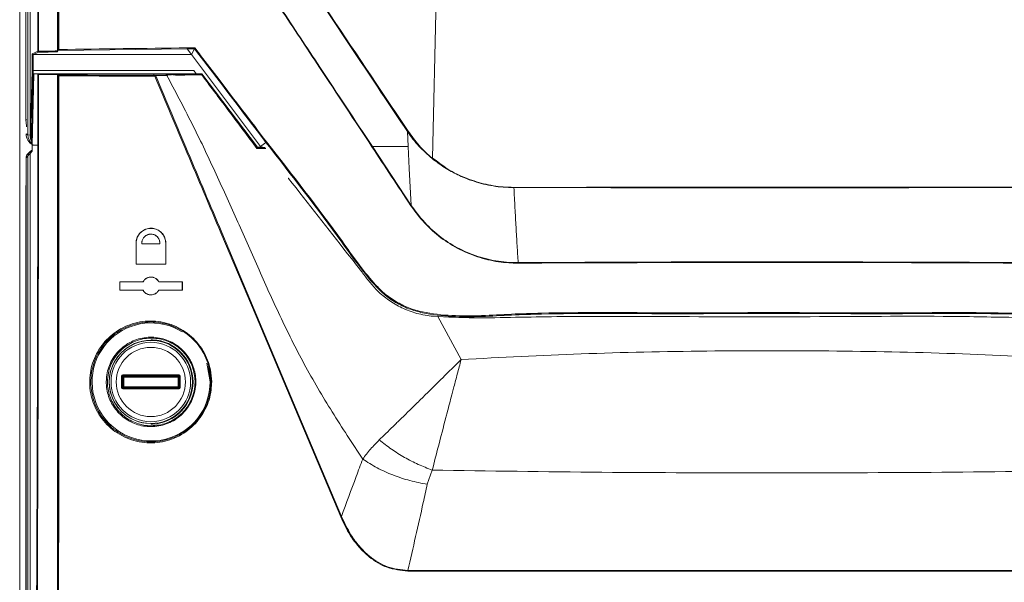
# Model space of a CAD drawing. Header units: millimetres. Extents: x 275 to 1254, y 266 to 807.
# Tile 28 of 41: x 619 to 773, y 449 to 537. Entities that reach past the tile are written whole.
import ezdxf

# ---------------------------------------------------------------- set-up
doc = ezdxf.new("R2010")
doc.units = ezdxf.units.MM
doc.header["$LTSCALE"] = 5

msp = doc.modelspace()

# ---------------------------------------------------------------- linework, layer by layer
at = {"color": 7, "linetype": 'Continuous', "lineweight": 15}
for p, q in [((619.37, 286.82), (619.37, 786.82)), ((620.31, 520.88), (620.31, 779.62)), ((625.3, 558), (625.3, 531.63)), ((684.49, 542.11), (683.85, 514.88)), ((621.32, 528.58), (621.32, 531.19)), ((621.48, 531.05), (621.47, 531.05)), ((621.47, 531.05), (621.47, 528.56)), ((645.54, 531.96), (625.37, 531.7)), ((625.37, 531.7), (625.37, 531.7)), ((645.51, 532.11), (646.73, 532.12)), ((646.68, 531.97), (645.54, 531.96)), ((645.54, 531.96), (645.7, 531.75)), ((646.22, 531.05), (645.7, 531.75)), ((646.68, 531.97), (646.22, 531.05)), ((657.01, 516.69), (646.22, 531.05)), ((646.68, 531.97), (646.68, 531.97)), ((621.32, 516.89), (621.56, 528.07)), ((621.47, 528.56), (621.47, 528.56)), ((621.47, 528.56), (646.57, 528.56)), ((621.56, 528.07), (624.87, 528.07)), ((622.2, 516.89), (622.21, 527.98)), ((624.87, 528.07), (640.45, 528.07)), ((625.3, 527.96), (625.37, 527.89)), ((625.37, 527.88), (625.37, 527.89)), ((640.26, 527.67), (640.03, 527.67)), ((640.07, 527.82), (640.3, 527.82)), ((640.3, 528.04), (640.3, 527.89)), ((640.37, 528.04), (640.3, 528.04)), ((640.3, 527.82), (640.3, 527.89)), ((640.3, 527.82), (640.5, 527.82)), ((640.37, 528.04), (640.45, 528.04)), ((640.45, 528.04), (640.45, 528.07)), ((640.45, 528.07), (647.84, 528.07)), ((640.5, 527.82), (642.22, 527.89)), ((646.57, 528.56), (646.94, 528.07)), ((646.57, 528.56), (646.94, 528.07)), ((647.8, 528), (647.84, 528.07)), ((647.84, 528.07), (656.5, 516.61)), ((620.37, 518.69), (620.66, 518.53)), ((620.66, 518.53), (620.99, 518.46)), ((620.99, 518.46), (621.1, 518.44)), ((679.94, 519.02), (680.06, 516.69)), ((621.32, 516.89), (622.2, 516.89)), ((657.84, 517.32), (657.01, 516.69)), ((620.99, 515.62), (620.66, 515.25)), ((620.86, 515.77), (620.78, 515.7)), ((621.3, 515.97), (620.99, 515.62)), ((621.15, 515.99), (621.09, 515.96)), ((656.45, 516.51), (656.5, 516.61)), ((656.45, 516.5), (656.45, 516.51)), ((656.5, 516.61), (657.33, 516.61)), ((657.01, 516.69), (657.08, 516.61)), ((674.46, 516.69), (680.53, 507.49)), ((620.37, 514.89), (620.37, 289.74)), ((620.31, 510.26), (620.37, 511.02)), ((620.31, 293.18), (620.31, 510.26)), ((696.58, 510.3), (696.58, 510.26)), ((656.3, 490.16), (650.8, 503.18)), ((650.95, 503.24), (656.44, 490.21)), ((637.55, 498.3), (637.55, 501.59)), ((637.57, 501.59), (637.55, 501.59)), ((637.57, 501.59), (637.57, 498.32)), ((638.45, 501.47), (638.47, 501.48)), ((638.45, 501.47), (641.27, 501.48)), ((641.25, 501.5), (638.47, 501.48)), ((641.27, 501.48), (641.25, 501.5)), ((642.18, 501.59), (642.2, 501.59)), ((642.18, 498.3), (642.18, 501.59)), ((642.2, 501.59), (642.2, 498.28)), ((637.57, 498.32), (637.55, 498.3)), ((642.2, 498.28), (637.55, 498.3)), ((637.57, 498.32), (642.18, 498.3)), ((642.18, 498.3), (642.2, 498.28)), ((634.99, 495.52), (638.63, 495.53)), ((634.99, 494.26), (634.99, 495.52)), ((635, 495.5), (634.99, 495.52)), ((638.64, 495.52), (635, 495.5)), ((635, 495.5), (635, 494.28)), ((638.64, 495.52), (638.63, 495.53)), ((644.77, 495.54), (641.1, 495.53)), ((641.1, 495.53), (641.11, 495.54)), ((641.11, 495.54), (644.78, 495.56)), ((644.77, 495.54), (644.78, 495.56)), ((644.77, 494.24), (644.77, 495.54)), ((644.78, 495.56), (644.78, 494.22)), ((635, 494.28), (634.99, 494.26)), ((638.63, 494.24), (634.99, 494.26)), ((635, 494.28), (638.64, 494.26)), ((638.64, 494.26), (638.63, 494.24)), ((641.1, 494.25), (641.11, 494.23)), ((641.1, 494.25), (644.77, 494.24)), ((644.78, 494.22), (641.11, 494.23)), ((644.77, 494.24), (644.78, 494.22)), ((662.86, 474.62), (656.3, 490.16)), ((656.44, 490.21), (662.99, 474.67)), ((649.12, 479.89), (648.63, 482.84)), ((648.84, 482.31), (649.24, 479.89)), ((635.27, 478.99), (635.27, 480.79)), ((635.37, 480.79), (635.27, 480.79)), ((635.37, 480.79), (635.47, 480.89)), ((635.37, 480.79), (635.37, 478.99)), ((635.52, 480.64), (635.37, 480.79)), ((635.47, 480.89), (635.47, 480.99)), ((635.47, 480.99), (644.26, 480.99)), ((644.26, 480.89), (635.47, 480.89)), ((635.47, 480.89), (635.62, 480.74)), ((635.52, 479.14), (635.52, 480.64)), ((635.52, 480.64), (635.62, 480.64)), ((635.62, 480.74), (644.11, 480.74)), ((635.62, 480.64), (635.62, 480.74)), ((635.62, 480.64), (635.62, 479.14)), ((644.11, 480.64), (635.62, 480.64)), ((644.11, 480.74), (644.26, 480.89)), ((644.11, 480.64), (644.11, 480.74)), ((644.11, 480.64), (644.21, 480.64)), ((644.11, 479.14), (644.11, 480.64)), ((644.36, 480.79), (644.21, 480.64)), ((644.21, 480.64), (644.21, 479.14)), ((644.26, 480.89), (644.26, 480.99)), ((644.26, 480.89), (644.36, 480.79)), ((644.36, 478.99), (644.36, 480.79)), ((644.36, 480.79), (644.46, 480.79)), ((644.46, 480.79), (644.46, 478.99)), ((635.27, 478.99), (635.37, 478.99)), ((635.37, 478.99), (635.52, 479.14)), ((635.47, 478.89), (635.37, 478.99)), ((635.62, 479.04), (635.47, 478.89)), ((635.47, 478.79), (635.47, 478.89)), ((635.47, 478.89), (644.26, 478.89)), ((644.26, 478.79), (635.47, 478.79)), ((635.62, 479.14), (635.52, 479.14)), ((635.62, 479.04), (635.62, 479.14)), ((635.62, 479.14), (644.11, 479.14)), ((644.11, 479.04), (635.62, 479.04)), ((644.11, 479.04), (644.11, 479.14)), ((644.21, 479.14), (644.11, 479.14)), ((644.26, 478.89), (644.11, 479.04)), ((644.21, 479.14), (644.36, 478.99)), ((644.36, 478.99), (644.26, 478.89)), ((644.26, 478.79), (644.26, 478.89)), ((644.46, 478.99), (644.36, 478.99)), ((669.52, 458.83), (662.86, 474.62)), ((662.99, 474.67), (669.64, 458.88)), ((683.81, 466.12), (683.04, 463.89))]:
    msp.add_line(p, q, dxfattribs=at)
at = {"color": 8, "linetype": 'Continuous', "lineweight": 15}
for p, q in [((620.31, 520.88), (620.47, 520.88)), ((656.45, 516.51), (657.74, 516.52)), ((620.37, 510.26), (620.31, 510.26)), ((684.68, 490.12), (688.33, 483.39))]:
    msp.add_line(p, q, dxfattribs=at)
at = {"color": 7, "linetype": 'Continuous', "lineweight": 15, "flags": 128}
for points in [[(620.66, 518.53), (620.66, 616.53), (620.66, 783.73)], [(620.99, 761.75), (620.99, 726.94), (620.99, 583.15), (620.99, 579.09), (620.99, 518.46)], [(622.36, 531.43), (622.33, 531.42), (622.18, 531.36), (621.61, 531.11), (621.48, 531.05)], [(646.22, 531.05), (625.72, 531.05), (621.48, 531.05)], [(625.37, 531.7), (625.3, 531.49), (625.3, 531.48)], [(621.1, 518.44), (621.11, 518.74), (621.13, 519.92), (621.23, 524.65), (621.32, 528.58)], [(621.47, 528.56), (621.46, 528.27), (621.43, 527.09), (621.33, 522.36), (621.25, 518.42)], [(622.21, 527.98), (621.8, 528.04), (621.56, 528.07)], [(640.07, 527.82), (640.18, 527.86), (640.3, 527.89)], [(642.34, 527.8), (642.22, 527.79), (641.72, 527.77), (640.63, 527.73)], [(620.43, 519.78), (620.41, 519.9), (620.31, 520.88)], [(621.3, 515.97), (621.32, 516.77), (621.32, 516.89)], [(620.99, 515.62), (620.99, 484.21), (620.99, 356.57), (620.99, 337.39), (620.99, 311.64)], [(680.06, 516.69), (680.23, 513.27), (680.53, 507.49)], [(620.66, 290.83), (620.66, 388.83), (620.66, 515.25)], [(639.92, 486.39), (639.92, 486.4), (639.92, 486.43), (639.92, 486.47)], [(639.92, 473.31), (639.92, 473.31), (639.92, 473.34), (639.92, 473.39)]]:
    msp.add_lwpolyline(points, dxfattribs=at)
at = {"color": 8, "linetype": 'Continuous', "lineweight": 15, "flags": 128}
for points in [[(639.94, 486.39), (639.93, 486.39), (639.92, 486.39)], [(639.92, 486.39), (639.92, 486.39), (639.92, 486.39)], [(640.12, 486.48), (640.12, 486.47), (640.12, 486.47), (640.12, 486.46), (640.12, 486.44), (640.12, 486.43), (640.12, 486.41), (640.12, 486.39), (640.12, 486.38)], [(639.94, 473.39), (639.93, 473.39), (639.92, 473.39)], [(639.92, 473.39), (639.92, 473.39), (639.92, 473.39)], [(640.12, 473.3), (640.12, 473.31), (640.12, 473.31), (640.12, 473.32), (640.12, 473.33), (640.12, 473.35), (640.12, 473.37), (640.12, 473.38), (640.12, 473.39)]]:
    msp.add_lwpolyline(points, dxfattribs=at)
at = {"color": 7, "linetype": 'Continuous', "lineweight": 15}
for radius in [6.5, 6.21, 5.41]:
    msp.add_circle((639.86, 479.89), radius, dxfattribs=at)
for centre, radius, start, end in [((622.31, 554.28), 22.7, 269.753, 270.0255), ((622.36, 531.58), 0.151, 180.258, 269.4077), ((622.51, 531.55), 0.188, 170.9357, 219.7213), ((640.66, 527.71), 0.2, 144.5105, 189.7881), ((640.89, 526.77), 0.991, 105.3167, 115.1459), ((640.5, 527.68), 0.138, 19.6921, 87.9729), ((621.23, 518.72), 0.299, 245.4482, 274.7109), ((622.3, 520.86), 3.97, 268.6206, 270.1739), ((625.46, 520.4), 3.51, 268.5581, 270.3573), ((658.11, 517.14), 0.318, 122.7242, 145.9561), ((675.39, 515.18), 1.78, 121.5924, 123.985), ((683.1, 515.44), 0.936, 317.5729, 323.2344), ((651.38, 501.9), 1.41, 107.8875, 114.2505), ((656.99, 488.59), 1.71, 108.9052, 113.917), ((639.9, 479.89), 9.22, 58.2338, 0.0004), ((639.86, 479.89), 6.5, 89.5526, 270.4474), ((639.86, 479.89), 6.59, 272.2074, 87.7926), ((635.62, 480.64), 0.1, 90.079, 179.9253), ((644.11, 480.64), 0.1, 0.0814, 89.9186), ((635.62, 479.14), 0.1, 180.0796, 269.9162), ((644.11, 479.14), 0.1, 270.0863, 359.9137), ((663.72, 472.63), 2.16, 109.8877, 113.6299), ((670.65, 456.2), 2.86, 110.7299, 113.4012), ((680.91, 450.33), 0.899, 174.3647, 180.4577)]:
    msp.add_arc(centre, radius, start, end, dxfattribs=at)
at = {"color": 8, "linetype": 'Continuous', "lineweight": 15}
for centre, radius, start, end in [((622.66, 518.53), 2, 179.9611, 227.9381), ((623, 518.46), 2.01, 179.8594, 212.2933), ((639.91, 486.37), 0.1, 8.5004, 89.5758), ((639.91, 473.41), 0.1, 270.4222, 351.5115)]:
    msp.add_arc(centre, radius, start, end, dxfattribs=at)
at = {"color": 7, "linetype": 'Continuous', "lineweight": 15}
for centre, major_axis, ratio, start_param, end_param in [((622.37, 518.69), (-1.75, 0.96), 0.999343, 0.502045, 1.570796), ((635.47, 480.79), (0.142, -0.142), 0.998783, 2.356803, 3.926382), ((644.26, 480.79), (-0.142, -0.142), 0.998783, 2.356803, 3.926382), ((635.47, 478.99), (0.142, 0.142), 0.998783, 2.356803, 3.926382), ((644.26, 478.99), (-0.142, 0.142), 0.998783, 2.356803, 3.926382)]:
    msp.add_ellipse(centre, major_axis=major_axis, ratio=ratio, start_param=start_param, end_param=end_param, dxfattribs=at)
for points, knots in [([(622.21, 531.58), (622.21, 536.49), (622.21, 553.38), (622.17, 582.25), (622.06, 618.2), (621.89, 654.14), (621.65, 690.06), (621.36, 725.94), (621.11, 749.82), (620.99, 761.75)], [0, 0, 0, 0, 0.063833, 0.219823, 0.375813, 0.531933, 0.688052, 0.844026, 1, 1, 1, 1]), ([(621.1, 761.77), (621.23, 749.83), (621.47, 725.95), (621.77, 688.86), (622.02, 650.51), (622.2, 610.9), (622.31, 571.25), (622.32, 544.81), (622.32, 531.58)], [0, 0, 0, 0, 0.155974, 0.311949, 0.483875, 0.655802, 0.827901, 1, 1, 1, 1]), ([(625.37, 531.7), (625.37, 536.18), (625.37, 544.94), (625.37, 553.7), (625.37, 557.98)], [0, 0, 0, 0, 0.510757, 1, 1, 1, 1]), ([(625.48, 557.99), (625.48, 553.7), (625.48, 544.99), (625.48, 536.27), (625.48, 531.85)], [0, 0, 0, 0, 0.4919762, 1, 1, 1, 1]), ([(679.94, 519.02), (677.19, 523.14), (671.68, 531.39), (665.77, 540.25), (662.62, 544.98), (662.21, 545.59)], [0, 0, 0, 0, 0.465762, 0.931523, 1, 1, 1, 1]), ([(662.29, 545.64), (666.55, 539.27), (672.47, 530.42), (678.38, 521.57), (680.04, 519.09)], [0, 0, 0, 0, 0.719642, 1, 1, 1, 1]), ([(674.4, 516.65), (671.67, 520.78), (666.91, 528), (662.16, 535.2), (660.12, 538.27)], [0, 0, 0, 0, 0.572521, 1, 1, 1, 1]), ([(660.17, 538.3), (662.2, 535.23), (666.97, 528.03), (671.73, 520.82), (674.46, 516.69)], [0, 0, 0, 0, 0.427456, 1, 1, 1, 1]), ([(621.32, 531.19), (621.32, 531.19), (621.48, 531.26), (621.77, 531.39), (622.07, 531.52), (622.21, 531.58)], [0, 0, 0, 0, 0.0176576, 0.5144095, 1, 1, 1, 1]), ([(621.32, 531.19), (621.32, 531.19), (621.32, 531.19), (621.32, 531.16), (621.34, 531.12), (621.38, 531.08), (621.42, 531.06), (621.45, 531.05), (621.47, 531.05)], [0, 0, 0, 0, 0.009296, 0.098117, 0.423824, 0.669316, 0.834134, 1, 1, 1, 1]), ([(622.32, 531.58), (622.8, 531.59), (623.79, 531.61), (624.79, 531.62), (625.3, 531.63)], [0, 0, 0, 0, 0.483178, 1, 1, 1, 1]), ([(625.3, 531.48), (624.8, 531.47), (623.82, 531.46), (622.84, 531.44), (622.36, 531.43)], [0, 0, 0, 0, 0.509823, 1, 1, 1, 1]), ([(625.3, 531.63), (625.3, 531.61), (625.3, 531.58), (625.3, 531.53), (625.3, 531.5), (625.3, 531.48), (625.3, 531.48), (625.3, 531.48)], [0, 0, 0, 0, 0.2112, 0.422212, 0.637487, 0.861344, 1, 1, 1, 1]), ([(625.37, 531.7), (625.37, 531.71), (625.38, 531.72), (625.4, 531.76), (625.44, 531.8), (625.47, 531.84), (625.48, 531.85), (625.48, 531.85)], [0, 0, 0, 0, 0.203666, 0.457004, 0.806731, 0.989991, 1, 1, 1, 1]), ([(625.48, 531.85), (625.52, 531.85), (632.15, 531.94), (638.85, 532.03), (645.51, 532.11)], [0, 0, 0, 0, 0.005736, 1, 1, 1, 1]), ([(645.51, 532.11), (645.51, 532.09), (645.51, 532.05), (645.52, 532), (645.53, 531.97), (645.54, 531.96), (645.54, 531.96)], [0, 0, 0, 0, 0.250054, 0.499983, 0.749953, 1, 1, 1, 1]), ([(646.73, 532.12), (646.73, 532.12), (646.72, 532.1), (646.7, 532.07), (646.69, 532.02), (646.68, 531.99), (646.68, 531.98), (646.68, 531.97)], [0, 0, 0, 0, 0.012766, 0.304667, 0.546581, 0.773027, 1, 1, 1, 1]), ([(657.84, 517.32), (654.13, 522.21), (650.41, 527.1), (646.68, 531.97), (646.68, 531.97)], [0, 0, 0, 0, 0.999849, 1, 1, 1, 1]), ([(646.73, 532.12), (646.79, 532.04), (647.09, 531.65), (648.35, 529.99), (652.03, 525.17), (655.46, 520.66), (657.94, 517.41)], [0, 0, 0, 0, 0.0160979, 0.0804882, 0.3380488, 1, 1, 1, 1]), ([(621.47, 528.56), (621.45, 528.56), (621.41, 528.56), (621.37, 528.57), (621.34, 528.57), (621.32, 528.57), (621.32, 528.58), (621.32, 528.58), (621.32, 528.58)], [0, 0, 0, 0, 0.231419, 0.462754, 0.694674, 0.927415, 0.973012, 1, 1, 1, 1]), ([(622.21, 527.98), (622.22, 527.98), (622.22, 527.97), (622.25, 527.97), (622.29, 527.97), (622.31, 527.97), (622.32, 527.97)], [0, 0, 0, 0, 0.287274, 0.574581, 0.86186, 1, 1, 1, 1]), ([(622.32, 527.97), (622.32, 527.87), (622.32, 527.37), (622.32, 525.27), (622.32, 521.68), (622.31, 518.48), (622.31, 516.89)], [0, 0, 0, 0, 0.027062, 0.135312, 0.568312, 1, 1, 1, 1]), ([(625.3, 527.96), (624.79, 527.96), (623.79, 527.97), (622.8, 527.97), (622.32, 527.97)], [0, 0, 0, 0, 0.516599, 1, 1, 1, 1]), ([(625.17, 339.95), (625.18, 351.57), (625.21, 374.83), (625.25, 417.78), (625.29, 468.83), (625.3, 508.25), (625.3, 527.96)], [0, 0, 0, 0, 0.185815, 0.371664, 0.68575, 1, 1, 1, 1]), ([(625.37, 527.89), (627.82, 527.88), (632.7, 527.85), (637.62, 527.83), (640.07, 527.82)], [0, 0, 0, 0, 0.502282, 1, 1, 1, 1]), ([(625.37, 516.89), (625.37, 518.72), (625.37, 522.39), (625.37, 526.05), (625.37, 527.88)], [0, 0, 0, 0, 0.500171, 1, 1, 1, 1]), ([(625.48, 527.74), (625.48, 527.74), (625.47, 527.75), (625.44, 527.78), (625.4, 527.82), (625.38, 527.86), (625.37, 527.88), (625.37, 527.88)], [0, 0, 0, 0, 0.010182, 0.193023, 0.54169, 0.795517, 1, 1, 1, 1]), ([(625.48, 527.74), (625.48, 525.95), (625.48, 522.34), (625.48, 518.72), (625.48, 516.89)], [0, 0, 0, 0, 0.49317, 1, 1, 1, 1]), ([(640.03, 527.67), (637.59, 527.68), (632.72, 527.7), (627.88, 527.73), (625.48, 527.74)], [0, 0, 0, 0, 0.502897, 1, 1, 1, 1]), ([(640.03, 527.67), (640.04, 527.69), (640.04, 527.73), (640.04, 527.78), (640.06, 527.82), (640.06, 527.82), (640.07, 527.82)], [0, 0, 0, 0, 0.2500224, 0.4999853, 0.749936, 1, 1, 1, 1]), ([(640.26, 527.67), (640.26, 527.69), (640.26, 527.73), (640.27, 527.78), (640.28, 527.82), (640.29, 527.82), (640.3, 527.82)], [0, 0, 0, 0, 0.249956, 0.50004, 0.750033, 1, 1, 1, 1]), ([(640.47, 527.67), (640.41, 527.67), (640.34, 527.67), (640.28, 527.67), (640.26, 527.67)], [0, 0, 0, 0, 0.780966, 1, 1, 1, 1]), ([(650.8, 503.18), (649.03, 507.38), (645.59, 515.55), (642.14, 523.7), (640.47, 527.67)], [0, 0, 0, 0, 0.513637, 1, 1, 1, 1]), ([(640.63, 527.73), (642.3, 523.76), (645.74, 515.6), (649.18, 507.43), (650.95, 503.24)], [0, 0, 0, 0, 0.486361, 1, 1, 1, 1]), ([(642.22, 527.89), (642.6, 527.9), (643.38, 527.93), (645.21, 527.96), (646.85, 527.99), (647.8, 528)], [0, 0, 0, 0, 0.288475, 0.585866, 1, 1, 1, 1]), ([(672.96, 467.83), (671.35, 470.28), (668.15, 475.12), (663.77, 482.58), (659.99, 490.21), (656.55, 497.82), (653.24, 505.37), (649.87, 512.88), (646.27, 520.43), (643.63, 525.38), (642.3, 527.89)], [0, 0, 0, 0, 0.13028, 0.258355, 0.383523, 0.507426, 0.62909, 0.751155, 0.874282, 1, 1, 1, 1]), ([(647.8, 527.89), (646.88, 527.88), (645.83, 527.87), (644.53, 527.86), (643.48, 527.72), (642.71, 528.16), (642.34, 527.8), (642.34, 527.8)], [0, 0, 0, 0, 0.408032, 0.462228, 0.679403, 0.999991, 1, 1, 1, 1]), ([(647.8, 528), (647.8, 528), (647.8, 528), (647.81, 527.99), (647.81, 527.99)], [0, 0, 0, 0, 0.840995, 1, 1, 1, 1]), ([(647.81, 527.99), (647.81, 527.98), (647.82, 527.97), (647.81, 527.93), (647.81, 527.9), (647.8, 527.89), (647.8, 527.89)], [0, 0, 0, 0, 0.335008, 0.692699, 0.982388, 1, 1, 1, 1]), ([(656.43, 516.4), (654.97, 518.34), (652.84, 521.18), (649.97, 525.01), (648.55, 526.9), (647.8, 527.89)], [0, 0, 0, 0, 0.506397, 0.740705, 1, 1, 1, 1]), ([(647.81, 527.99), (649.24, 526.08), (652.12, 522.26), (655.01, 518.43), (656.45, 516.51), (656.45, 516.5)], [0, 0, 0, 0, 0.4983983, 0.9997281, 1, 1, 1, 1]), ([(621.34, 517.53), (621.29, 517.62), (621.17, 517.82), (621.11, 518.14), (621.1, 518.36), (621.1, 518.44)], [0, 0, 0, 0, 0.301184, 0.736258, 1, 1, 1, 1]), ([(621.25, 518.42), (621.25, 518.21), (621.25, 517.99), (621.34, 517.81), (621.34, 517.81)], [0, 0, 0, 0, 0.996063, 1, 1, 1, 1]), ([(680.04, 519.09), (680.03, 519.08), (680.02, 519.07), (679.99, 519.05), (679.96, 519.03), (679.95, 519.02), (679.94, 519.02)], [0, 0, 0, 0, 0.250066, 0.500067, 0.750143, 1, 1, 1, 1]), ([(683.8, 514.81), (683.09, 515.43), (681.65, 516.68), (680.51, 518.23), (679.94, 519.02)], [0, 0, 0, 0, 0.4943108, 1, 1, 1, 1]), ([(680.04, 519.09), (680.61, 518.33), (681.75, 516.81), (683.05, 515.42), (683.85, 514.88), (683.85, 514.88)], [0, 0, 0, 0, 0.493919, 0.999991, 1, 1, 1, 1]), ([(620.99, 311.64), (621.09, 320.76), (621.28, 339), (621.6, 375.5), (621.86, 413.53), (622.05, 453.08), (622.16, 484.98), (622.19, 506.25), (622.2, 516.89)], [0, 0, 0, 0, 0.133602, 0.267188, 0.53424, 0.689498, 0.844755, 1, 1, 1, 1]), ([(622.31, 516.89), (622.3, 506.25), (622.27, 484.98), (622.16, 453.07), (621.97, 413.53), (621.7, 375.5), (621.38, 338.99), (621.19, 320.75), (621.09, 311.63)], [0, 0, 0, 0, 0.155245, 0.310502, 0.46576, 0.732812, 0.866398, 1, 1, 1, 1]), ([(625.24, 340.02), (625.26, 354.73), (625.29, 384.15), (625.33, 428.35), (625.36, 472.6), (625.37, 502.13), (625.37, 516.89)], [0, 0, 0, 0, 0.249854, 0.499708, 0.749854, 1, 1, 1, 1]), ([(625.48, 516.89), (625.48, 516.79), (625.48, 516.29), (625.48, 514.19), (625.48, 505.79), (625.47, 484.99), (625.46, 452.99), (625.43, 414.96), (625.39, 377.29), (625.36, 352.44), (625.35, 340.01)], [0, 0, 0, 0, 0.001694, 0.008471, 0.03558, 0.144015, 0.360913, 0.577811, 0.788906, 1, 1, 1, 1]), ([(815.89, 517.32), (814.07, 514.94), (808.59, 507.8), (802.96, 499.77), (798, 493.99), (796.1, 492.53), (793.98, 491.42), (791.1, 490.51), (787.46, 490.08), (783.16, 490.09), (778.84, 490.36), (769.85, 490.65), (756.14, 490.51), (737.71, 490.62), (719.28, 490.51), (705.45, 490.65), (696.22, 490.37), (691.55, 490.07), (686.9, 490.05), (683.05, 490.44), (680.11, 491.28), (678.07, 492.28), (676.19, 493.59), (673.26, 496.67), (667.53, 504.9), (661.85, 512.18), (657.84, 517.32)], [0, 0, 0, 0, 0.049323, 0.147913, 0.160974, 0.174033, 0.187075, 0.200121, 0.223561, 0.247152, 0.270917, 0.294596, 0.394954, 0.495411, 0.595868, 0.696226, 0.721826, 0.747506, 0.773028, 0.798411, 0.810836, 0.823262, 0.835733, 0.848193, 0.892794, 1, 1, 1, 1]), ([(657.94, 517.41), (661.95, 512.27), (667.62, 504.99), (673.35, 496.77), (676.27, 493.7), (678.12, 492.41), (680.14, 491.42), (683.07, 490.58), (686.9, 490.2), (691.55, 490.22), (696.21, 490.51), (705.44, 490.8), (719.27, 490.66), (737.71, 490.76), (756.15, 490.65), (769.86, 490.8), (778.85, 490.51), (783.15, 490.23), (787.45, 490.23), (791.08, 490.66), (793.94, 491.55), (796.04, 492.65), (797.92, 494.09), (802.87, 499.87), (808.5, 507.89), (813.98, 515.03), (815.8, 517.41)], [0, 0, 0, 0, 0.107352, 0.151981, 0.164319, 0.176668, 0.18898, 0.201291, 0.226671, 0.25219, 0.277868, 0.303465, 0.403981, 0.504596, 0.605211, 0.705727, 0.729396, 0.753151, 0.776732, 0.800162, 0.813088, 0.826012, 0.838949, 0.851888, 0.950609, 1, 1, 1, 1]), ([(620.37, 514.89), (620.38, 515), (620.4, 515.22), (620.56, 515.51), (620.72, 515.64), (620.79, 515.69)], [0, 0, 0, 0, 0.35579, 0.711564, 1, 1, 1, 1]), ([(656.45, 516.5), (656.45, 516.5), (656.45, 516.49), (656.45, 516.45), (656.44, 516.42), (656.43, 516.4), (656.43, 516.4), (656.43, 516.4)], [0, 0, 0, 0, 0.29932, 0.591633, 0.920893, 0.984833, 1, 1, 1, 1]), ([(680.47, 507.44), (680.47, 507.44), (678.43, 510.5), (676.41, 513.58), (674.4, 516.65)], [0, 0, 0, 0, 0.000323, 1, 1, 1, 1]), ([(680.06, 516.69), (679.16, 516.69), (677.31, 516.69), (675.42, 516.69), (674.46, 516.69)], [0, 0, 0, 0, 0.488411, 1, 1, 1, 1]), ([(620.66, 515.25), (620.61, 515.18), (620.51, 515.05), (620.41, 514.94), (620.37, 514.89)], [0, 0, 0, 0, 0.560016, 1, 1, 1, 1]), ([(696.58, 510.26), (696.01, 510.28), (694.42, 510.32), (691.82, 510.75), (689.47, 511.51), (687.44, 512.42), (685.69, 513.37), (684.43, 514.33), (683.8, 514.81)], [0, 0, 0, 0, 0.121542, 0.34511, 0.568762, 0.653912, 0.82704, 1, 1, 1, 1]), ([(683.85, 514.88), (683.85, 514.88), (684.58, 514.4), (686.23, 513.03), (688.92, 511.77), (691.83, 510.79), (694.43, 510.36), (696.02, 510.32), (696.58, 510.3)], [0, 0, 0, 0, 0.000004, 0.215257, 0.43081, 0.654613, 0.878327, 1, 1, 1, 1]), ([(661.32, 511.76), (661.34, 511.73), (664.43, 507.79), (667.52, 503.85), (670.59, 499.93)], [0, 0, 0, 0, 0.007276, 1, 1, 1, 1]), ([(696.58, 510.3), (706.68, 510.31), (721.83, 510.32), (747.09, 510.32), (763.85, 510.31), (775.56, 510.31), (777.16, 510.3)], [0, 0, 0, 0, 0.376115, 0.564173, 0.940288, 1, 1, 1, 1]), ([(777.16, 510.26), (777.06, 510.26), (776.56, 510.26), (774.46, 510.26), (762.86, 510.26), (746.6, 510.25), (721.83, 510.25), (706.68, 510.26), (696.58, 510.26)], [0, 0, 0, 0, 0.0037227, 0.0186134, 0.0781761, 0.4358294, 0.6238862, 1, 1, 1, 1]), ([(697.24, 498.54), (697.19, 499.42), (697.08, 501.18), (696.91, 504.07), (696.74, 507.1), (696.63, 509.2), (696.58, 510.26)], [0, 0, 0, 0, 0.243861, 0.490713, 0.742945, 1, 1, 1, 1]), ([(680.53, 507.48), (680.52, 507.48), (680.5, 507.46), (680.48, 507.45), (680.47, 507.44)], [0, 0, 0, 0, 0.4999546, 1, 1, 1, 1]), ([(697.25, 498.46), (697.22, 498.46), (696.88, 498.43), (695.98, 498.51), (694.01, 498.63), (691.24, 499.25), (688.07, 500.52), (685.12, 502.35), (682.53, 504.66), (681.15, 506.51), (680.47, 507.44)], [0, 0, 0, 0, 0.003913, 0.051997, 0.135704, 0.303558, 0.477868, 0.652182, 0.826001, 1, 1, 1, 1]), ([(680.53, 507.48), (681.22, 506.56), (682.58, 504.71), (685.16, 502.4), (688.1, 500.59), (691.27, 499.31), (694.02, 498.72), (696.01, 498.54), (696.9, 498.54), (697.24, 498.54)], [0, 0, 0, 0, 0.174022, 0.34786, 0.5222, 0.696543, 0.864429, 0.948164, 1, 1, 1, 1]), ([(637.55, 501.59), (637.57, 501.85), (637.62, 502.36), (638.01, 503.04), (638.58, 503.57), (639.3, 503.89), (640.11, 503.95), (640.89, 503.73), (641.56, 503.26), (642.02, 502.6), (642.19, 502), (642.2, 501.67), (642.2, 501.59)], [0, 0, 0, 0, 0.10383, 0.207607, 0.312895, 0.421086, 0.531846, 0.643691, 0.754605, 0.863017, 0.968553, 1, 1, 1, 1]), ([(642.18, 501.59), (642.16, 501.84), (642.11, 502.35), (641.73, 503.03), (641.17, 503.56), (640.45, 503.87), (639.66, 503.93), (638.88, 503.72), (638.21, 503.26), (637.75, 502.6), (637.58, 502.01), (637.57, 501.67), (637.57, 501.59)], [0, 0, 0, 0, 0.103581, 0.207126, 0.311719, 0.418856, 0.528726, 0.640373, 0.751936, 0.861461, 0.967917, 1, 1, 1, 1]), ([(641.27, 501.48), (641.27, 501.51), (641.28, 501.69), (641.23, 502.03), (641.02, 502.45), (640.67, 502.78), (640.24, 502.98), (639.76, 503.03), (639.28, 502.91), (638.86, 502.63), (638.57, 502.24), (638.44, 501.82), (638.45, 501.57), (638.45, 501.47)], [0, 0, 0, 0, 0.017758, 0.116051, 0.21411, 0.313427, 0.415158, 0.519537, 0.62567, 0.731805, 0.836071, 0.937456, 1, 1, 1, 1]), ([(638.47, 501.48), (638.47, 501.62), (638.47, 501.92), (638.65, 502.34), (638.95, 502.69), (639.36, 502.92), (639.84, 503.01), (640.32, 502.94), (640.75, 502.7), (641.07, 502.34), (641.25, 501.91), (641.25, 501.63), (641.25, 501.5)], [0, 0, 0, 0, 0.089576, 0.188581, 0.288647, 0.391287, 0.49662, 0.603587, 0.710348, 0.815118, 0.91707, 1, 1, 1, 1]), ([(670.59, 499.93), (671.35, 498.98), (672.48, 497.54), (673.99, 495.54), (675.32, 494), (677.02, 492.62), (679.08, 491.41), (681.43, 490.51), (683.12, 490.27), (683.98, 490.15)], [0, 0, 0, 0, 0.220739, 0.332315, 0.443589, 0.574114, 0.708461, 0.851769, 1, 1, 1, 1]), ([(697.24, 498.54), (697.24, 498.54), (698.49, 498.54), (705.67, 498.58), (718.9, 498.65), (735.93, 498.65), (752.04, 498.64), (765.26, 498.62), (773.38, 498.54), (776.49, 498.54), (776.49, 498.54)], [0, 0, 0, 0, 0.000001, 0.04696, 0.273477, 0.499994, 0.691164, 0.882333, 0.999999, 1, 1, 1, 1]), ([(697.24, 498.54), (697.24, 498.53), (697.24, 498.5), (697.24, 498.48), (697.25, 498.47), (697.25, 498.46)], [0, 0, 0, 0, 0.618344, 0.929233, 1, 1, 1, 1]), ([(776.5, 498.46), (773.4, 498.48), (765.26, 498.52), (752.05, 498.55), (735.33, 498.55), (717.03, 498.55), (703.85, 498.49), (697.25, 498.46)], [0, 0, 0, 0, 0.117684, 0.308734, 0.500039, 0.749736, 1, 1, 1, 1]), ([(638.63, 495.53), (638.71, 495.66), (638.87, 495.92), (639.27, 496.18), (639.73, 496.31), (640.22, 496.28), (640.66, 496.08), (640.96, 495.8), (641.07, 495.6), (641.11, 495.54)], [0, 0, 0, 0, 0.1446262, 0.2985501, 0.4556816, 0.6157702, 0.7761829, 0.9340903, 1, 1, 1, 1]), ([(641.1, 495.53), (641.06, 495.6), (640.94, 495.8), (640.64, 496.07), (640.22, 496.26), (639.74, 496.29), (639.28, 496.17), (638.88, 495.9), (638.72, 495.64), (638.64, 495.52)], [0, 0, 0, 0, 0.080633, 0.229584, 0.382217, 0.538816, 0.698002, 0.857104, 1, 1, 1, 1]), ([(641.11, 494.23), (641.03, 494.11), (640.86, 493.85), (640.46, 493.59), (640, 493.47), (639.51, 493.51), (639.07, 493.71), (638.78, 493.99), (638.66, 494.19), (638.63, 494.24)], [0, 0, 0, 0, 0.144624, 0.298586, 0.455641, 0.615683, 0.77619, 0.934268, 1, 1, 1, 1]), ([(638.64, 494.26), (638.66, 494.23), (638.75, 494.06), (638.98, 493.8), (639.38, 493.57), (639.85, 493.48), (640.33, 493.56), (640.75, 493.79), (640.99, 494.06), (641.08, 494.23), (641.1, 494.25)], [0, 0, 0, 0, 0.038383, 0.186442, 0.337961, 0.49366, 0.652485, 0.811931, 0.969121, 1, 1, 1, 1]), ([(649.36, 479.89), (649.34, 479.47), (649.28, 478.01), (648.51, 475.57), (646.65, 472.98), (644.02, 471.13), (640.88, 470.23), (637.57, 470.44), (634.5, 471.76), (632.06, 474.05), (630.75, 476.62), (630.2, 479.35), (630.39, 482.13), (631.62, 485.05), (633.73, 487.43), (636.54, 489.02), (639.79, 489.6), (643.09, 489.04), (646, 487.39), (648.15, 484.88), (649.22, 482.22), (649.32, 480.52), (649.36, 479.89)], [0, 0, 0, 0, 0.020806, 0.072497, 0.124651, 0.17785, 0.23236, 0.287975, 0.343952, 0.399211, 0.452896, 0.485033, 0.536622, 0.588187, 0.640506, 0.694451, 0.749859, 0.805884, 0.861433, 0.91574, 0.968667, 1, 1, 1, 1]), ([(649.24, 479.89), (649.2, 480.51), (649.1, 482.18), (648.46, 483.78), (647.38, 485.6), (645.94, 487.28), (643.07, 488.9), (639.83, 489.45), (636.63, 488.88), (633.86, 487.32), (631.79, 484.97), (630.58, 482.1), (630.39, 479.36), (630.93, 476.68), (632.22, 474.14), (634.62, 471.89), (637.64, 470.59), (640.9, 470.39), (643.98, 471.27), (646.57, 473.09), (648.4, 475.64), (649.17, 478.04), (649.22, 479.48), (649.24, 479.89)], [0, 0, 0, 0, 0.031324, 0.084091, 0.084238, 0.138537, 0.194089, 0.250125, 0.30555, 0.359509, 0.411832, 0.46339, 0.514964, 0.547092, 0.600766, 0.656026, 0.712014, 0.767644, 0.822167, 0.875371, 0.927521, 0.9792, 1, 1, 1, 1]), ([(683.98, 490.15), (686.12, 490.04), (690.41, 489.82), (696.84, 490.01), (707.56, 490.17), (723.88, 490.08), (745.36, 490.06), (764.08, 490.24), (778.7, 489.85), (786.02, 490.05), (789.67, 490.15)], [0, 0, 0, 0, 0.0607995, 0.1216947, 0.1825918, 0.3651654, 0.5847863, 0.7923791, 0.8962406, 1, 1, 1, 1]), ([(632.89, 479.89), (632.92, 480.38), (633, 481.65), (633.51, 482.87), (634.35, 484.24), (635.46, 485.48), (637.61, 486.65), (640.01, 487.02), (642.36, 486.57), (644.4, 485.4), (645.94, 483.64), (646.83, 481.48), (646.95, 479.42), (646.52, 477.4), (645.52, 475.51), (643.7, 473.86), (641.43, 472.93), (639, 472.82), (636.72, 473.51), (634.83, 474.88), (633.49, 476.78), (632.95, 478.55), (632.91, 479.6), (632.89, 479.89)], [0, 0, 0, 0, 0.032876, 0.086298, 0.086869, 0.142315, 0.198313, 0.253799, 0.308072, 0.361001, 0.412946, 0.46464, 0.516338, 0.549712, 0.603857, 0.659268, 0.715237, 0.770733, 0.824904, 0.877502, 0.928988, 0.98035, 1, 1, 1, 1]), ([(633.08, 479.89), (633.09, 479.61), (633.13, 478.58), (633.67, 476.85), (634.97, 474.99), (636.83, 473.65), (639.06, 472.97), (641.43, 473.08), (643.65, 473.99), (645.43, 475.6), (646.41, 477.46), (646.84, 479.44), (646.71, 481.45), (645.84, 483.57), (644.34, 485.29), (642.34, 486.43), (640.04, 486.87), (637.7, 486.51), (635.58, 485.36), (634, 483.57), (633.19, 481.63), (633.11, 480.37), (633.08, 479.89)], [0, 0, 0, 0, 0.019637, 0.070969, 0.122437, 0.175035, 0.229224, 0.284744, 0.340735, 0.396157, 0.450298, 0.483665, 0.535349, 0.587031, 0.638974, 0.691913, 0.74621, 0.80172, 0.857736, 0.913181, 0.967145, 1, 1, 1, 1]), ([(640.12, 486.48), (640.1, 486.48), (640.07, 486.48), (640.01, 486.48), (639.96, 486.48), (639.92, 486.48), (639.92, 486.47), (639.92, 486.47)], [0, 0, 0, 0, 0.142468, 0.358006, 0.572853, 0.786729, 1, 1, 1, 1]), ([(688.33, 483.39), (694.58, 483.72), (707.36, 484.39), (726.93, 484.79), (746.81, 484.79), (766.38, 484.39), (779.16, 483.72), (785.41, 483.39)], [0, 0, 0, 0, 0.193084, 0.39537, 0.604619, 0.806899, 1, 1, 1, 1]), ([(688.33, 483.39), (687.37, 482.43), (685.65, 480.74), (683.42, 478.54), (681.69, 476.84), (680.26, 475.43), (678.94, 474.14), (677.72, 472.95), (676.59, 471.85), (675.89, 471.16), (675.55, 470.83)], [0, 0, 0, 0, 0.212614, 0.3794, 0.499692, 0.609165, 0.713984, 0.814076, 0.909411, 1, 1, 1, 1]), ([(688.33, 483.39), (688.13, 482.63), (687.76, 481.21), (687.24, 479.24), (686.81, 477.58), (686.45, 476.23), (686.17, 475.18), (685.61, 473.05), (684.8, 469.93), (684.14, 467.35), (683.82, 466.12)], [0, 0, 0, 0, 0.123531, 0.23118, 0.322724, 0.398111, 0.457396, 0.500686, 0.761784, 1, 1, 1, 1]), ([(639.92, 473.31), (639.92, 473.31), (639.92, 473.3), (639.94, 473.3), (639.99, 473.3), (640.05, 473.3), (640.1, 473.3), (640.12, 473.3)], [0, 0, 0, 0, 0.141834, 0.355073, 0.569101, 0.784208, 1, 1, 1, 1]), ([(672.96, 467.83), (673.35, 468.36), (674.12, 469.38), (675.08, 470.35), (675.54, 470.83)], [0, 0, 0, 0, 0.515178, 1, 1, 1, 1]), ([(675.55, 470.83), (676.17, 470.34), (677.41, 469.36), (679.48, 468.08), (681.63, 466.96), (683.09, 466.4), (683.82, 466.12)], [0, 0, 0, 0, 0.2499765, 0.4999684, 0.7499761, 1, 1, 1, 1]), ([(669.64, 458.88), (670.4, 460.96), (671.5, 463.95), (672.62, 466.93), (672.96, 467.83)], [0, 0, 0, 0, 0.6971488, 1, 1, 1, 1]), ([(683.04, 463.89), (682.13, 464.07), (680.32, 464.41), (677.66, 465.31), (675.14, 466.43), (673.69, 467.37), (672.96, 467.83)], [0, 0, 0, 0, 0.2499997, 0.4999998, 0.7499995, 1, 1, 1, 1]), ([(789.92, 466.12), (781.08, 465.98), (763.42, 465.71), (736.87, 465.68), (710.32, 465.71), (692.66, 465.98), (683.82, 466.12)], [0, 0, 0, 0, 0.250009, 0.5, 0.749992, 1, 1, 1, 1]), ([(683.04, 463.89), (682.83, 462.94), (681.85, 458.44), (680.82, 453.95), (680.01, 450.42)], [0, 0, 0, 0, 0.212898, 1, 1, 1, 1]), ([(680.01, 450.33), (678.91, 450.44), (676.72, 450.68), (674.16, 452.27), (672.31, 454.09), (670.76, 456.18), (669.98, 457.84), (669.52, 458.83)], [0, 0, 0, 0, 0.230034, 0.459519, 0.616299, 0.773339, 1, 1, 1, 1]), ([(669.64, 458.88), (670.1, 457.9), (670.87, 456.24), (672.4, 454.17), (674.22, 452.35), (676.76, 450.77), (678.93, 450.54), (680.01, 450.42)], [0, 0, 0, 0, 0.227156, 0.384302, 0.541182, 0.770404, 1, 1, 1, 1]), ([(680.01, 450.42), (684.15, 450.42), (692.44, 450.42), (704.93, 450.42), (717.46, 450.42), (731.15, 450.42), (745.95, 450.42), (761.89, 450.42), (777.84, 450.42), (788.43, 450.42), (793.72, 450.42)], [0, 0, 0, 0, 0.10981, 0.219621, 0.329845, 0.440069, 0.579625, 0.719182, 0.859591, 1, 1, 1, 1]), ([(793.73, 450.33), (788.46, 450.33), (777.94, 450.32), (762.03, 450.32), (746.05, 450.32), (731.19, 450.32), (717.51, 450.32), (704.99, 450.32), (692.48, 450.32), (684.17, 450.33), (680.01, 450.33)], [0, 0, 0, 0, 0.139555, 0.279111, 0.419521, 0.559932, 0.669741, 0.779551, 0.889775, 1, 1, 1, 1])]:
    msp.add_open_spline(points, degree=3, knots=knots, dxfattribs=at)
at = {"color": 8, "linetype": 'Continuous', "lineweight": 15}
for points, knots in [([(621.1, 515.96), (621.07, 515.94), (621, 515.91), (620.89, 515.82), (620.79, 515.69), (620.69, 515.5), (620.67, 515.35), (620.66, 515.25)], [0, 0, 0, 0, 0.096384, 0.284707, 0.473041, 0.657445, 1, 1, 1, 1]), ([(620.99, 515.62), (621, 515.69), (621.01, 515.78), (621.07, 515.9), (621.13, 515.98), (621.21, 516.04), (621.27, 516.08), (621.31, 516.09), (621.31, 516.09)], [0, 0, 0, 0, 0.313473, 0.482257, 0.654613, 0.826985, 0.995761, 1, 1, 1, 1]), ([(657.83, 516.4), (657.53, 516.4), (657.05, 516.4), (656.59, 516.4), (656.43, 516.4)], [0, 0, 0, 0, 0.639714, 1, 1, 1, 1])]:
    msp.add_open_spline(points, degree=3, knots=knots, dxfattribs=at)

doc.saveas('drawing.dxf')
